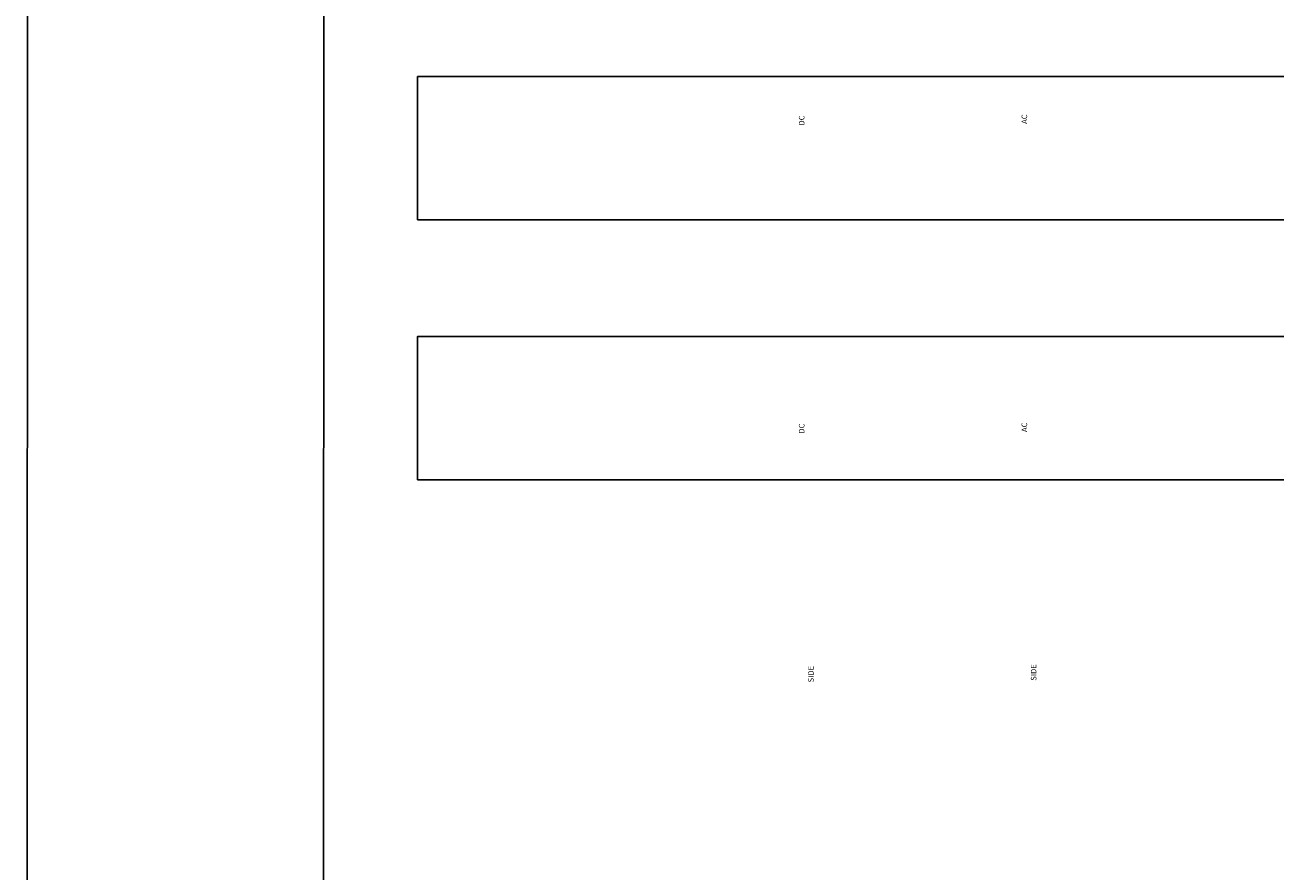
# Model space of a CAD drawing. Header units: inches. Extents: x 727810 to 1461440, y 2714588 to 5435005.
# Tile 53 of 233: x 728326 to 728360, y 2716096 to 2716118. Entities that reach past the tile are written whole.
import ezdxf

# ---------------------------------------------------------------- set-up
doc = ezdxf.new("R2010")
doc.units = ezdxf.units.IN
doc.header["$MEASUREMENT"] = 0
for name, color, linetype in [('DETAILS', 7, 'Continuous'), ('Inverter Room', 7, 'Continuous'), ('Mundra 335', 7, 'Continuous'), ('ROAD', 7, 'Continuous')]:
    doc.layers.add(name, color=color, linetype=linetype)
doc.styles.add('ROMANS', font='ROMANS.shx', dxfattribs={"height": 10})

# ---------------------------------------------------------------- blocks, each defined once
blk = doc.blocks.new('dshshh')
at = {"layer": 'Inverter Room', "color": 3, "linetype": 'Continuous', "char_height": 150, "attachment_point": 1, "rotation": 90, "style": 'ROMANS'}
for s, insert in [('\\pi173.70351;DC  \\P\\pi73.70351;SIDE', (2054679.6, -2321672.6)), ('\\pi173.70351;AC  \\P\\pi73.70351;SIDE', (2060673.7, -2321627.4))]:
    blk.add_mtext_dynamic_manual_height_columns(s, width=597.407, gutter_width=1, heights=[0], dxfattribs=dict(at, insert=insert))
blk = doc.blocks.new('yp')
at = {"layer": 'DETAILS', "xscale": 0.001, "yscale": 0.001, "zscale": 0.001}
blk.add_blockref('dshshh', (726292.136367, 2718411.271969), dxfattribs=at)
blk.add_blockref('dshshh', (726292.136367, 2718402.971969), dxfattribs=at)

msp = doc.modelspace()

# ---------------------------------------------------------------- linework, layer by layer
at = {"layer": 'Mundra 335', "color": 2}
msp.add_lwpolyline([(728336.55483, 2716116.97565), (728366.77483, 2716116.97565), (728366.77483, 2716113.11565), (728336.55483, 2716113.11565), (728336.55483, 2716116.97565)], dxfattribs=at)
msp.add_lwpolyline([(728336.55483, 2716106.11565), (728336.55483, 2716109.97565), (728366.77483, 2716109.97565), (728366.77483, 2716106.11565)], close=True, dxfattribs=at)
at = {"layer": 'ROAD'}
for p, q in [((728326.10412, 2716352.73386), (728325.98528, 2715823.64843)), ((728334.10511, 2716352.50069), (728333.93682, 2715823.65146))]:
    msp.add_line(p, q, dxfattribs=at)

# ---------------------------------------------------------------- next in the draw order: block references
at = {"color": 3, "lineweight": 40}
msp.add_blockref('yp', (0.0005, 0.00018), dxfattribs=at)

doc.saveas('drawing.dxf')
